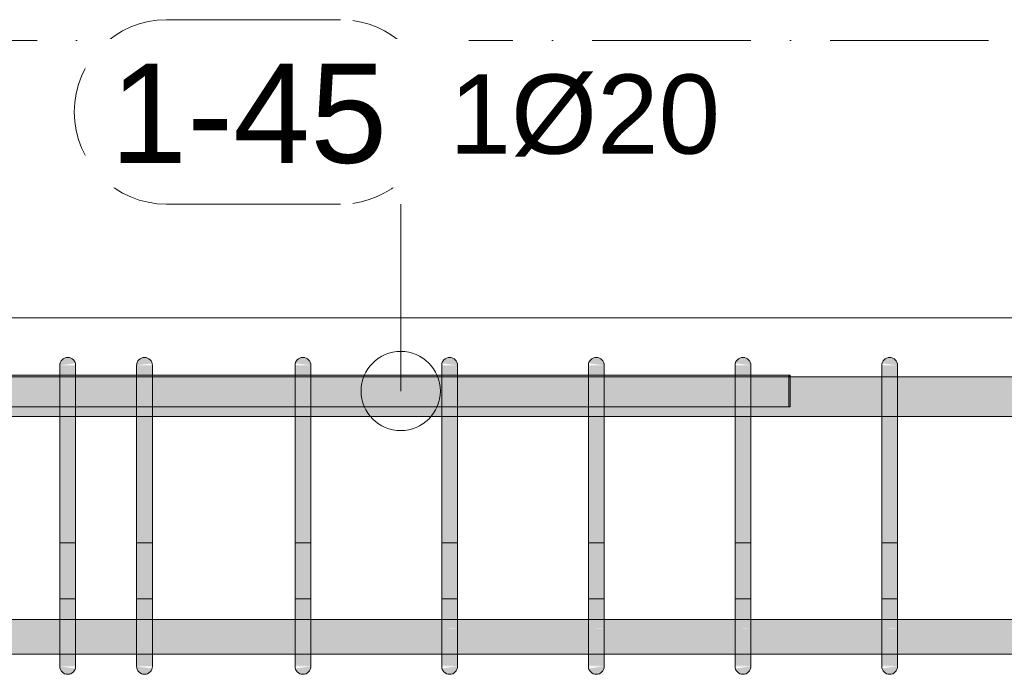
# Model space of a CAD drawing. Header units: millimetres. Extents: x -25607 to 9385, y 1894 to 10168.
# Tile 48 of 181: x -12759 to -12138, y 8695 to 9108. Entities that reach past the tile are written whole.
import ezdxf

# ---------------------------------------------------------------- set-up
doc = ezdxf.new("R2010")
doc.units = ezdxf.units.MM
doc.linetypes.add('Čerchovaná', pattern=[150, 100, -25, 0, -25])
for name, color, linetype, lineweight in [('A-FLOR-LEVL', 51, 'Continuous', 5), ('S-BEAM', 12, 'Continuous', 9), ('S-RBAR', 171, 'Continuous', 5), ('S-RBAR-IDEN', 171, 'Continuous', 5)]:
    doc.layers.add(name, color=color, linetype=linetype, lineweight=lineweight)
doc.styles.add('Arial', font='arial.ttf', dxfattribs={"height": 50})
doc.styles.add('Arial_1', font='arial.ttf', dxfattribs={"height": 62.5})

# ---------------------------------------------------------------- blocks, each defined once
blk = doc.blocks.new('Popisek výztuže - _Typ_ množství_PRAVÝ _řezy_-573729-V4')
at = {"layer": 'S-RBAR-IDEN'}
for p, q in [((-24857.77, 9096.15), (-24967.46, 9096.15)), ((-24967.46, 8979.71), (-24857.77, 8979.71))]:
    blk.add_line(p, q, dxfattribs=at)
for centre, start, end in [((-24967.46, 9037.93), 90, 270), ((-24857.77, 9037.93), 277.64339, 82.35661)]:
    blk.add_arc(centre, 58.22, start, end, dxfattribs=at)

msp = doc.modelspace()

# ---------------------------------------------------------------- hatches: boundary and pattern name
at = {"layer": 'S-RBAR'}
for points in [[(-12733.93, 8890), (-12724.1, 8891.29), (-12724.6, 8892.5), (-12725.4, 8893.54), (-12726.6, 8894.4), (-12727.64, 8894.83), (-12728.93, 8895), (-12730.23, 8894.83), (-12731.43, 8894.33), (-12732.47, 8893.54), (-12733.26, 8892.5), (-12733.76, 8891.29)], [(-12723.93, 8865), (-12723.93, 8890), (-12733.93, 8890), (-12733.93, 8865)], [(-12685.54, 8890), (-12675.72, 8891.29), (-12676.21, 8892.5), (-12677.01, 8893.54), (-12678.21, 8894.4), (-12679.25, 8894.83), (-12680.54, 8895), (-12681.84, 8894.83), (-12683.04, 8894.33), (-12684.08, 8893.54), (-12684.87, 8892.5), (-12685.37, 8891.29)], [(-12675.54, 8865), (-12675.54, 8890), (-12685.54, 8890), (-12685.54, 8865)], [(-12582.8, 8865), (-12575.54, 8865), (-12575.54, 8890), (-12585.54, 8890), (-12585.54, 8865)], [(-12575.54, 8890), (-12575.72, 8891.29), (-12576.21, 8892.5), (-12577.01, 8893.54), (-12578.21, 8894.4), (-12579.25, 8894.83), (-12580.54, 8895), (-12582.8, 8894.43), (-12583.04, 8894.33), (-12584.08, 8893.54), (-12584.87, 8892.5), (-12585.37, 8891.29), (-12575.72, 8890.02)], [(-12483, 8865), (-12483, 8890), (-12493, 8890), (-12493, 8865)], [(-12483, 8890), (-12483.17, 8891.29), (-12483.67, 8892.5), (-12484.46, 8893.54), (-12485.5, 8894.33), (-12486.71, 8894.83), (-12488, 8895), (-12489.29, 8894.83), (-12490.5, 8894.33), (-12491.53, 8893.54), (-12492.33, 8892.5), (-12492.83, 8891.29), (-12483.17, 8890.02)], [(-12390.45, 8865), (-12390.45, 8890), (-12400.45, 8890), (-12400.45, 8865)], [(-12390.45, 8890), (-12390.62, 8891.29), (-12391.12, 8892.5), (-12391.92, 8893.54), (-12392.95, 8894.33), (-12394.16, 8894.83), (-12395.45, 8895), (-12396.75, 8894.83), (-12397.95, 8894.33), (-12398.99, 8893.54), (-12399.78, 8892.5), (-12400.28, 8891.29), (-12390.62, 8890.02)], [(-12297.91, 8865), (-12297.91, 8890), (-12307.91, 8890), (-12307.91, 8865)], [(-12297.91, 8890), (-12298.08, 8891.29), (-12298.58, 8892.5), (-12299.37, 8893.54), (-12300.57, 8894.4), (-12301.61, 8894.83), (-12302.91, 8895), (-12304.2, 8894.83), (-12305.41, 8894.33), (-12306.44, 8893.54), (-12307.24, 8892.5), (-12307.74, 8891.29), (-12298.08, 8890.02)], [(-12205.36, 8865), (-12205.36, 8890), (-12215.36, 8890), (-12215.36, 8865)], [(-12205.36, 8890), (-12205.53, 8891.29), (-12206.03, 8892.5), (-12206.83, 8893.54), (-12207.86, 8894.33), (-12209.07, 8894.83), (-12210.36, 8895), (-12211.66, 8894.83), (-12212.86, 8894.33), (-12213.9, 8893.54), (-12214.69, 8892.5), (-12215.19, 8891.29), (-12205.53, 8890.02)], [(-12273.05, 8882.8), (-12273.05, 8883.8), (-12274.05, 8883.8), (-12274.05, 8882.8)], [(-12723.93, 8725), (-12723.93, 8865), (-12733.93, 8865), (-12733.93, 8725)], [(-12675.54, 8725), (-12675.54, 8865), (-12685.54, 8865), (-12685.54, 8725)], [(-12582.8, 8725), (-12575.54, 8725), (-12575.54, 8865), (-12585.54, 8865), (-12585.54, 8725)], [(-12493, 8725), (-12483, 8725), (-12483, 8865), (-12493, 8865), (-12493, 8741.44)], [(-12400.45, 8725), (-12390.45, 8725), (-12390.45, 8865), (-12400.45, 8865), (-12400.45, 8741.44)], [(-12307.91, 8725), (-12297.91, 8725), (-12297.91, 8865), (-12307.91, 8865), (-12307.91, 8741.44)], [(-12215.36, 8725), (-12205.36, 8725), (-12205.36, 8865), (-12215.36, 8865), (-12215.36, 8741.44)], [(-12724.1, 8700), (-12723.93, 8700), (-12723.93, 8725), (-12733.93, 8725), (-12733.93, 8700), (-12728.93, 8700)], [(-12675.72, 8700), (-12675.54, 8700), (-12675.54, 8725), (-12685.54, 8725), (-12685.54, 8700), (-12680.54, 8700)], [(-12728.93, 8695), (-12727.64, 8695.17), (-12726.43, 8695.67), (-12725.4, 8696.46), (-12724.6, 8697.5), (-12724.1, 8698.71), (-12733.93, 8700), (-12733.76, 8698.71), (-12733.26, 8697.5), (-12732.47, 8696.46), (-12731.43, 8695.67), (-12730.23, 8695.17)], [(-12680.54, 8695), (-12679.25, 8695.17), (-12678.04, 8695.67), (-12677.01, 8696.46), (-12676.21, 8697.5), (-12675.72, 8698.71), (-12685.54, 8700), (-12685.37, 8698.71), (-12684.87, 8697.5), (-12684.08, 8696.46), (-12683.04, 8695.67), (-12681.84, 8695.17)], [(-12580.54, 8695), (-12579.25, 8695.17), (-12578.04, 8695.67), (-12577.01, 8696.46), (-12576.21, 8697.5), (-12575.72, 8698.71), (-12575.72, 8699.98), (-12585.37, 8698.71), (-12584.87, 8697.5), (-12584.08, 8696.46), (-12582.8, 8695.57), (-12581.84, 8695.17)], [(-12488, 8695), (-12486.71, 8695.17), (-12485.5, 8695.67), (-12484.46, 8696.46), (-12483.67, 8697.5), (-12483.17, 8698.71), (-12483.17, 8699.98), (-12492.83, 8698.71), (-12492.33, 8697.5), (-12491.53, 8696.46), (-12490.5, 8695.67), (-12489.29, 8695.17)], [(-12395.45, 8695), (-12394.16, 8695.17), (-12392.95, 8695.67), (-12391.92, 8696.46), (-12391.12, 8697.5), (-12390.62, 8698.71), (-12390.62, 8699.98), (-12400.28, 8698.71), (-12399.78, 8697.5), (-12398.99, 8696.46), (-12397.95, 8695.67), (-12396.75, 8695.17)], [(-12302.91, 8695), (-12301.61, 8695.17), (-12300.41, 8695.67), (-12299.37, 8696.46), (-12298.58, 8697.5), (-12298.08, 8698.71), (-12298.08, 8699.98), (-12307.74, 8698.71), (-12307.24, 8697.5), (-12306.44, 8696.46), (-12305.41, 8695.67), (-12304.2, 8695.17)], [(-12210.36, 8695), (-12209.07, 8695.17), (-12207.86, 8695.67), (-12206.83, 8696.46), (-12206.03, 8697.5), (-12205.53, 8698.71), (-12205.53, 8699.98), (-12215.19, 8698.71), (-12214.69, 8697.5), (-12213.9, 8696.46), (-12212.86, 8695.67), (-12211.66, 8695.17)]]:
    msp.add_hatch(color=7, dxfattribs=at).paths.add_polyline_path(points)
h = msp.add_hatch(color=7, dxfattribs=at)
h.paths.add_polyline_path([(-12274.05, 8882.8), (-12274.17, 8883.8), (-12297.91, 8883.8), (-12297.91, 8882.8), (-12274.17, 8882.8)])
h.paths.add_polyline_path([(-12894.05, 8882.8), (-12879.1, 8882.8), (-12879.1, 8883.8), (-12894.05, 8883.8)])
h.paths.add_polyline_path([(-12869.1, 8882.8), (-12830.71, 8882.8), (-12830.71, 8883.8), (-12869.1, 8883.8)])
h.paths.add_polyline_path([(-12307.91, 8882.8), (-12307.91, 8883.8), (-12390.45, 8883.8), (-12390.45, 8882.8), (-12312.75, 8882.8)])
h.paths.add_polyline_path([(-12820.71, 8882.8), (-12782.32, 8882.8), (-12782.32, 8883.8), (-12820.71, 8883.8)])
h.paths.add_polyline_path([(-12400.45, 8882.8), (-12400.45, 8883.8), (-12483, 8883.8), (-12483, 8882.8), (-12467.06, 8882.8)])
h.paths.add_polyline_path([(-12493, 8882.8), (-12493, 8883.8), (-12575.54, 8883.8), (-12575.54, 8882.8), (-12544.22, 8882.8)])
h.paths.add_polyline_path([(-12772.32, 8882.8), (-12733.93, 8882.8), (-12733.93, 8883.8), (-12772.32, 8883.8)])
h.paths.add_polyline_path([(-12723.93, 8882.8), (-12685.54, 8882.8), (-12685.54, 8883.8), (-12723.93, 8883.8)])
h.paths.add_polyline_path([(-12585.54, 8882.8), (-12585.54, 8883.8), (-12675.54, 8883.8), (-12675.54, 8882.8), (-12621.38, 8882.8)])
h = msp.add_hatch(color=7, dxfattribs=at)
h.paths.add_polyline_path([(-15557.5, 8857.8), (-15403.33, 8857.8), (-15403.33, 8882.8), (-15557.5, 8882.8), (-15557.5, 8863.81)])
h.paths.add_polyline_path([(-12307.91, 8857.8), (-12307.91, 8882.8), (-12390.45, 8882.8), (-12390.45, 8857.8), (-12312.75, 8857.8)])
h.paths.add_polyline_path([(-15393.33, 8857.8), (-15234.17, 8857.8), (-15234.17, 8882.8), (-15393.33, 8882.8), (-15393.33, 8863.81)])
h.paths.add_polyline_path([(-15224.17, 8857.8), (-15065, 8857.8), (-15065, 8882.8), (-15224.17, 8882.8), (-15224.17, 8863.81)])
h.paths.add_polyline_path([(-12483, 8857.8), (-12400.45, 8857.8), (-12400.45, 8882.8), (-12483, 8882.8), (-12483, 8863.81)])
h.paths.add_polyline_path([(-12020.27, 8857.8), (-11937.73, 8857.8), (-11937.73, 8882.8), (-12020.27, 8882.8), (-12020.27, 8863.81)])
h.paths.add_polyline_path([(-12112.82, 8857.8), (-12030.27, 8857.8), (-12030.27, 8882.8), (-12112.82, 8882.8), (-12112.82, 8863.81)])
h.paths.add_polyline_path([(-12575.54, 8857.8), (-12493, 8857.8), (-12493, 8882.8), (-12575.54, 8882.8), (-12575.54, 8863.81)])
h.paths.add_polyline_path([(-12158.43, 8857.8), (-12122.82, 8857.8), (-12122.82, 8882.8), (-12205.36, 8882.8), (-12205.36, 8857.8)])
h.paths.add_polyline_path([(-12621.38, 8857.8), (-12585.54, 8857.8), (-12585.54, 8882.8), (-12675.54, 8882.8), (-12675.54, 8857.8)])
h.paths.add_polyline_path([(-12215.36, 8857.8), (-12215.36, 8882.8), (-12297.91, 8882.8), (-12297.91, 8857.8)])
h.paths.add_polyline_path([(-12733.93, 8857.8), (-12733.93, 8882.8), (-12772.32, 8882.8), (-12772.32, 8857.8)])
h.paths.add_polyline_path([(-15055, 8857.8), (-14865, 8857.8), (-14865, 8882.8), (-15055, 8882.8), (-15055, 8863.81)])
h.paths.add_polyline_path([(-14855, 8857.8), (-14772.45, 8857.8), (-14772.45, 8882.8), (-14855, 8882.8), (-14855, 8863.81)])
h.paths.add_polyline_path([(-14669.91, 8857.8), (-14587.36, 8857.8), (-14587.36, 8882.8), (-14669.91, 8882.8), (-14669.91, 8863.81)])
h.paths.add_polyline_path([(-14762.45, 8857.8), (-14679.91, 8857.8), (-14679.91, 8882.8), (-14762.45, 8882.8), (-14762.45, 8863.81)])
h.paths.add_polyline_path([(-12685.54, 8857.8), (-12685.54, 8882.8), (-12723.93, 8882.8), (-12723.93, 8857.8)])
h.paths.add_polyline_path([(-14484.82, 8857.8), (-14402.27, 8857.8), (-14402.27, 8882.8), (-14484.82, 8882.8), (-14484.82, 8863.81)])
h.paths.add_polyline_path([(-14577.36, 8857.8), (-14494.82, 8857.8), (-14494.82, 8882.8), (-14577.36, 8882.8), (-14577.36, 8863.81)])
h.paths.add_polyline_path([(-12927.49, 8857.8), (-12927.49, 8882.8), (-12965.88, 8882.8), (-12965.88, 8857.8), (-12930.02, 8857.8)])
h.paths.add_polyline_path([(-12879.1, 8857.8), (-12879.1, 8882.8), (-12917.49, 8882.8), (-12917.49, 8857.8)])
h.paths.add_polyline_path([(-12830.71, 8857.8), (-12830.71, 8882.8), (-12869.1, 8882.8), (-12869.1, 8857.8)])
h.paths.add_polyline_path([(-12782.32, 8857.8), (-12782.32, 8882.8), (-12820.71, 8882.8), (-12820.71, 8857.8)])
h.paths.add_polyline_path([(-13072.66, 8857.8), (-13072.66, 8882.8), (-13111.05, 8882.8), (-13111.05, 8857.8), (-13084.34, 8857.8)])
h.paths.add_polyline_path([(-10919.71, 8857.8), (-10919.71, 8882.8), (-11087.36, 8882.8), (-11087.36, 8857.8), (-10923.88, 8857.8)])
h.paths.add_polyline_path([(-10780, 8857.8), (-10780, 8882.8), (-10909.71, 8882.8), (-10909.71, 8857.8)])
h.paths.add_polyline_path([(-11097.36, 8857.8), (-11097.36, 8882.8), (-11265, 8882.8), (-11265, 8857.8), (-11232.51, 8857.8)])
h.paths.add_polyline_path([(-11275, 8857.8), (-11275, 8882.8), (-11465, 8882.8), (-11465, 8857.8), (-11386.83, 8857.8)])
h.paths.add_polyline_path([(-13062.66, 8857.8), (-13024.27, 8857.8), (-13024.27, 8882.8), (-13062.66, 8882.8), (-13062.66, 8863.81)])
h.paths.add_polyline_path([(-12975.88, 8857.8), (-12975.88, 8882.8), (-13014.27, 8882.8), (-13014.27, 8857.8)])
h.paths.add_polyline_path([(-14392.27, 8857.8), (-14309.73, 8857.8), (-14309.73, 8882.8), (-14392.27, 8882.8), (-14392.27, 8863.81)])
h.paths.add_polyline_path([(-14207.18, 8857.8), (-14124.64, 8857.8), (-14124.64, 8882.8), (-14207.18, 8882.8), (-14207.18, 8863.81)])
h.paths.add_polyline_path([(-14299.73, 8857.8), (-14217.18, 8857.8), (-14217.18, 8882.8), (-14299.73, 8882.8), (-14299.73, 8863.81)])
h.paths.add_polyline_path([(-14022.09, 8857.8), (-13939.55, 8857.8), (-13939.55, 8882.8), (-14022.09, 8882.8), (-14022.09, 8863.81)])
h.paths.add_polyline_path([(-14114.64, 8857.8), (-14032.09, 8857.8), (-14032.09, 8882.8), (-14114.64, 8882.8), (-14114.64, 8863.81)])
h.paths.add_polyline_path([(-13929.55, 8857.8), (-13847, 8857.8), (-13847, 8882.8), (-13929.55, 8882.8), (-13929.55, 8863.81)])
h.paths.add_polyline_path([(-13217.83, 8857.8), (-13217.83, 8882.8), (-13256.22, 8882.8), (-13256.22, 8857.8), (-13238.66, 8857.8)])
h.paths.add_polyline_path([(-13207.83, 8857.8), (-13169.44, 8857.8), (-13169.44, 8882.8), (-13207.83, 8882.8), (-13207.83, 8863.81)])
h.paths.add_polyline_path([(-13121.05, 8857.8), (-13121.05, 8882.8), (-13159.44, 8882.8), (-13159.44, 8857.8)])
h.paths.add_polyline_path([(-11927.73, 8857.8), (-11845.18, 8857.8), (-11845.18, 8882.8), (-11927.73, 8882.8), (-11927.73, 8863.81)])
h.paths.add_polyline_path([(-11742.64, 8857.8), (-11660.09, 8857.8), (-11660.09, 8882.8), (-11742.64, 8882.8), (-11742.64, 8863.81)])
h.paths.add_polyline_path([(-11835.18, 8857.8), (-11752.64, 8857.8), (-11752.64, 8882.8), (-11835.18, 8882.8), (-11835.18, 8863.81)])
h.paths.add_polyline_path([(-13744.46, 8857.8), (-13653.33, 8857.8), (-13653.33, 8882.8), (-13744.46, 8882.8), (-13744.46, 8863.81)])
h.paths.add_polyline_path([(-13837, 8857.8), (-13754.46, 8857.8), (-13754.46, 8882.8), (-13837, 8882.8), (-13837, 8863.81)])
h.paths.add_polyline_path([(-13556.55, 8857.8), (-13556.55, 8882.8), (-13594.94, 8882.8), (-13594.94, 8857.8)])
h.paths.add_polyline_path([(-13643.33, 8857.8), (-13604.94, 8857.8), (-13604.94, 8882.8), (-13643.33, 8882.8), (-13643.33, 8863.81)])
h.paths.add_polyline_path([(-11557.55, 8857.8), (-11475, 8857.8), (-11475, 8882.8), (-11557.55, 8882.8), (-11557.55, 8863.81)])
h.paths.add_polyline_path([(-13401.38, 8857.8), (-13363, 8857.8), (-13363, 8882.8), (-13401.38, 8882.8), (-13401.38, 8863.81)])
h.paths.add_polyline_path([(-13449.77, 8857.8), (-13411.38, 8857.8), (-13411.38, 8882.8), (-13449.77, 8882.8), (-13449.77, 8863.81)])
h.paths.add_polyline_path([(-13498.16, 8857.8), (-13459.77, 8857.8), (-13459.77, 8882.8), (-13498.16, 8882.8), (-13498.16, 8863.81)])
h.paths.add_polyline_path([(-11650.09, 8857.8), (-11567.55, 8857.8), (-11567.55, 8882.8), (-11650.09, 8882.8), (-11650.09, 8863.81)])
h.paths.add_polyline_path([(-13546.55, 8857.8), (-13508.16, 8857.8), (-13508.16, 8882.8), (-13546.55, 8882.8), (-13546.55, 8863.81)])
h.paths.add_polyline_path([(-13304.61, 8857.8), (-13266.22, 8857.8), (-13266.22, 8882.8), (-13304.61, 8882.8), (-13304.61, 8863.81)])
h.paths.add_polyline_path([(-13353, 8857.8), (-13314.61, 8857.8), (-13314.61, 8882.8), (-13353, 8882.8), (-13353, 8863.81)])
h = msp.add_hatch(color=7, dxfattribs=at)
h.paths.add_polyline_path([(-13155, 8707.64), (-13121.05, 8707.92), (-13121.05, 8729.64), (-13155, 8729.64), (-13155, 8710.85)])
h.paths.add_polyline_path([(-9303.53, 8707.64), (-9268.78, 8707.92), (-9268.78, 8729.64), (-9351.32, 8729.64), (-9351.32, 8707.64), (-9342.11, 8707.64)])
h.paths.add_polyline_path([(-10376.78, 8707.64), (-10209.14, 8707.92), (-10209.14, 8729.64), (-10376.78, 8729.64), (-10376.78, 8707.92)])
h.paths.add_polyline_path([(-13111.05, 8707.64), (-13072.66, 8707.92), (-13072.66, 8729.64), (-13111.05, 8729.64), (-13111.05, 8707.92)])
h.paths.add_polyline_path([(-12081.27, 8707.64), (-12030.27, 8707.92), (-12030.27, 8729.64), (-12112.82, 8729.64), (-12112.82, 8707.64)])
h.paths.add_polyline_path([(-12020.27, 8707.64), (-11937.73, 8707.92), (-11937.73, 8729.64), (-12020.27, 8729.64), (-12020.27, 8707.92)])
h.paths.add_polyline_path([(-10386.78, 8707.64), (-10386.78, 8729.64), (-10554.43, 8729.64), (-10554.43, 8707.64), (-10422.34, 8707.64)])
h.paths.add_polyline_path([(-13062.66, 8707.64), (-13024.27, 8707.92), (-13024.27, 8729.64), (-13062.66, 8729.64), (-13062.66, 8707.92)])
h.paths.add_polyline_path([(-8404.49, 8707.64), (-8404.49, 8729.64), (-8443.76, 8729.64), (-8443.76, 8707.64), (-8416.2, 8707.64)])
h.paths.add_polyline_path([(-8385, 8707.64), (-8385, 8729.64), (-8394.49, 8729.64), (-8394.49, 8707.64)])
h.paths.add_polyline_path([(-9258.78, 8707.64), (-9176.23, 8707.92), (-9176.23, 8729.64), (-9258.78, 8729.64), (-9258.78, 8707.92)])
h.paths.add_polyline_path([(-11927.73, 8707.64), (-11845.18, 8707.92), (-11845.18, 8729.64), (-11927.73, 8729.64), (-11927.73, 8707.92)])
h.paths.add_polyline_path([(-12122.82, 8707.64), (-12122.82, 8729.64), (-12205.36, 8729.64), (-12205.36, 8707.64), (-12158.43, 8707.64)])
h.paths.add_polyline_path([(-10199.14, 8707.64), (-10009.14, 8707.92), (-10009.14, 8729.64), (-10199.14, 8729.64), (-10199.14, 8707.92)])
h.paths.add_polyline_path([(-9361.32, 8707.64), (-9361.32, 8729.64), (-9443.87, 8729.64), (-9443.87, 8707.64), (-9380.69, 8707.64)])
h.paths.add_polyline_path([(-13014.27, 8707.64), (-12975.88, 8707.92), (-12975.88, 8729.64), (-13014.27, 8729.64), (-13014.27, 8707.92)])
h.paths.add_polyline_path([(-8453.76, 8707.64), (-8453.76, 8729.64), (-8493.02, 8729.64), (-8493.02, 8707.64), (-8454.78, 8707.64)])
h.paths.add_polyline_path([(-10564.43, 8707.64), (-10564.43, 8729.64), (-10732.07, 8729.64), (-10732.07, 8707.64), (-10576.66, 8707.64)])
h.paths.add_polyline_path([(-9166.23, 8707.64), (-9083.69, 8707.92), (-9083.69, 8729.64), (-9166.23, 8729.64), (-9166.23, 8707.92)])
h.paths.add_polyline_path([(-8503.02, 8707.64), (-8503.02, 8729.64), (-8542.28, 8729.64), (-8542.28, 8707.64), (-8531.94, 8707.64)])
h.paths.add_polyline_path([(-12215.36, 8707.64), (-12215.36, 8729.64), (-12297.91, 8729.64), (-12297.91, 8707.64), (-12235.59, 8707.64)])
h.paths.add_polyline_path([(-9999.14, 8707.64), (-9916.59, 8707.92), (-9916.59, 8729.64), (-9999.14, 8729.64), (-9999.14, 8707.92)])
h.paths.add_polyline_path([(-12965.88, 8707.64), (-12927.49, 8707.92), (-12927.49, 8729.64), (-12965.88, 8729.64), (-12965.88, 8707.92)])
h.paths.add_polyline_path([(-11835.18, 8707.64), (-11752.64, 8707.92), (-11752.64, 8729.64), (-11835.18, 8729.64), (-11835.18, 8707.92)])
h.paths.add_polyline_path([(-12917.49, 8707.64), (-12879.1, 8707.92), (-12879.1, 8729.64), (-12917.49, 8729.64), (-12917.49, 8707.92)])
h.paths.add_polyline_path([(-8552.28, 8707.64), (-8552.28, 8729.64), (-8591.54, 8729.64), (-8591.54, 8707.64), (-8570.52, 8707.64)])
h.paths.add_polyline_path([(-10742.07, 8707.64), (-10742.07, 8729.64), (-10909.71, 8729.64), (-10909.71, 8707.64), (-10769.56, 8707.64)])
h.paths.add_polyline_path([(-9453.87, 8707.64), (-9453.87, 8729.64), (-9536.41, 8729.64), (-9536.41, 8707.64), (-9457.85, 8707.64)])
h.paths.add_polyline_path([(-10919.71, 8707.64), (-10919.71, 8729.64), (-11087.36, 8729.64), (-11087.36, 8707.64), (-10923.88, 8707.64)])
h.paths.add_polyline_path([(-12869.1, 8707.64), (-12830.71, 8707.92), (-12830.71, 8729.64), (-12869.1, 8729.64), (-12869.1, 8707.92)])
h.paths.add_polyline_path([(-8601.54, 8707.64), (-8601.54, 8729.64), (-8640.81, 8729.64), (-8640.81, 8707.64), (-8609.1, 8707.64)])
h.paths.add_polyline_path([(-9073.69, 8707.64), (-8991.14, 8707.92), (-8991.14, 8729.64), (-9073.69, 8729.64), (-9073.69, 8707.92)])
h.paths.add_polyline_path([(-9906.59, 8707.64), (-9824.05, 8707.92), (-9824.05, 8729.64), (-9906.59, 8729.64), (-9906.59, 8707.92)])
h.paths.add_polyline_path([(-12307.91, 8707.64), (-12307.91, 8729.64), (-12390.45, 8729.64), (-12390.45, 8707.64), (-12312.75, 8707.64)])
h.paths.add_polyline_path([(-12820.71, 8707.64), (-12782.32, 8707.92), (-12782.32, 8729.64), (-12820.71, 8729.64), (-12820.71, 8707.92)])
h.paths.add_polyline_path([(-8650.81, 8707.64), (-8650.81, 8729.64), (-8690.07, 8729.64), (-8690.07, 8707.64), (-8686.25, 8707.64)])
h.paths.add_polyline_path([(-11742.64, 8707.64), (-11660.09, 8707.92), (-11660.09, 8729.64), (-11742.64, 8729.64), (-11742.64, 8707.92)])
h.paths.add_polyline_path([(-11097.36, 8707.64), (-11097.36, 8729.64), (-11265, 8729.64), (-11265, 8707.64), (-11116.77, 8707.64)])
h.paths.add_polyline_path([(-8700.07, 8707.64), (-8700.07, 8729.64), (-8739.33, 8729.64), (-8739.33, 8707.64), (-8724.83, 8707.64)])
h.paths.add_polyline_path([(-12400.45, 8707.64), (-12400.45, 8729.64), (-12483, 8729.64), (-12483, 8707.64), (-12428.48, 8707.64)])
h.paths.add_polyline_path([(-9814.05, 8707.64), (-9731.5, 8707.92), (-9731.5, 8729.64), (-9814.05, 8729.64), (-9814.05, 8707.92)])
h.paths.add_polyline_path([(-12772.32, 8707.64), (-12733.93, 8707.92), (-12733.93, 8729.64), (-12772.32, 8729.64), (-12772.32, 8707.92)])
h.paths.add_polyline_path([(-9546.41, 8707.64), (-9546.41, 8729.64), (-9628.96, 8729.64), (-9628.96, 8707.64), (-9573.59, 8707.64)])
h.paths.add_polyline_path([(-12723.93, 8707.64), (-12685.54, 8707.92), (-12685.54, 8729.64), (-12723.93, 8729.64), (-12723.93, 8707.92)])
h.paths.add_polyline_path([(-8749.33, 8707.64), (-8749.33, 8729.64), (-8788.59, 8729.64), (-8788.59, 8707.64), (-8763.41, 8707.64)])
h.paths.add_polyline_path([(-8981.14, 8707.64), (-8898.59, 8707.92), (-8898.59, 8729.64), (-8981.14, 8729.64), (-8981.14, 8707.92)])
h.paths.add_polyline_path([(-11275, 8707.64), (-11275, 8729.64), (-11465, 8729.64), (-11465, 8707.64), (-11309.67, 8707.64)])
h.paths.add_polyline_path([(-12675.54, 8707.64), (-12585.54, 8707.92), (-12585.54, 8729.64), (-12675.54, 8729.64), (-12675.54, 8707.92)])
h.paths.add_polyline_path([(-8798.59, 8707.64), (-8798.59, 8729.64), (-8888.59, 8729.64), (-8888.59, 8707.64), (-8801.99, 8707.64)])
h.paths.add_polyline_path([(-11650.09, 8707.64), (-11567.55, 8707.92), (-11567.55, 8729.64), (-11650.09, 8729.64), (-11650.09, 8707.92)])
h.paths.add_polyline_path([(-11475, 8707.64), (-11475, 8729.64), (-11557.55, 8729.64), (-11557.55, 8707.64), (-11502.57, 8707.64)])
h.paths.add_polyline_path([(-12493, 8707.64), (-12493, 8729.64), (-12575.54, 8729.64), (-12575.54, 8707.64), (-12505.64, 8707.64)])
h.paths.add_polyline_path([(-9721.5, 8707.64), (-9638.96, 8707.92), (-9638.96, 8729.64), (-9721.5, 8729.64), (-9721.5, 8707.92)])
h = msp.add_hatch(color=7, dxfattribs=at)
h.paths.add_polyline_path([(-12575.54, 8703.08), (-12575.54, 8703.74), (-12576.9, 8703.89), (-12577.75, 8703.51)])
h.paths.add_polyline_path([(-12581.04, 8705.53), (-12582.8, 8707.51), (-12585.54, 8707.92), (-12585.54, 8706.75), (-12582.8, 8706.01)])
h.paths.add_polyline_path([(-12575.54, 8711.72), (-12575.54, 8713.44), (-12585.54, 8715.43), (-12580.82, 8711.91)])
h.paths.add_polyline_path([(-12577.57, 8724.03), (-12575.54, 8724.24), (-12575.54, 8725), (-12585.54, 8725), (-12585.54, 8724.03), (-12582.8, 8724.03)])
h = msp.add_hatch(color=7, dxfattribs=at)
h.paths.add_polyline_path([(-12575.54, 8700), (-12575.54, 8703.08), (-12577.75, 8703.51), (-12576.9, 8703.89), (-12575.54, 8703.74), (-12575.54, 8711.72), (-12580.08, 8711.99), (-12585.54, 8715.43), (-12585.54, 8708.15), (-12582.57, 8707.32), (-12581.04, 8705.53), (-12585.54, 8706.75), (-12585.37, 8700.99), (-12582.8, 8700.78), (-12579.25, 8700.4)])
h.paths.add_polyline_path([(-12582.8, 8700), (-12575.54, 8700), (-12585.54, 8700.85), (-12585.37, 8700)])
h.paths.add_polyline_path([(-12575.54, 8713.44), (-12575.54, 8724.24), (-12577.57, 8724.03), (-12585.54, 8724.03), (-12585.54, 8715.43), (-12582.8, 8714.89)])
h = msp.add_hatch(color=7, dxfattribs=at)
h.paths.add_polyline_path([(-12483, 8703.08), (-12483, 8703.74), (-12484.36, 8703.89), (-12485.2, 8703.51)])
h.paths.add_polyline_path([(-12488.49, 8705.53), (-12490.17, 8707.49), (-12493, 8707.92), (-12493, 8706.75)])
h.paths.add_polyline_path([(-12483, 8711.72), (-12483, 8713.44), (-12493, 8715.43), (-12488.27, 8711.91)])
h.paths.add_polyline_path([(-12493, 8724.03), (-12483, 8724.24), (-12483, 8725), (-12493, 8725)])
h = msp.add_hatch(color=7, dxfattribs=at)
h.paths.add_polyline_path([(-12483, 8700), (-12483, 8703.08), (-12485.2, 8703.51), (-12484.36, 8703.89), (-12483, 8703.74), (-12483, 8711.72), (-12487.53, 8711.99), (-12493, 8715.43), (-12493, 8708.15), (-12490.03, 8707.32), (-12488.49, 8705.53), (-12493, 8706.75), (-12492.83, 8700.99), (-12490.91, 8700.85), (-12486.71, 8700.4)])
h.paths.add_polyline_path([(-12488, 8700), (-12483, 8700), (-12493, 8700.85), (-12492.83, 8700)])
h.paths.add_polyline_path([(-12483, 8713.44), (-12483, 8724.24), (-12485.03, 8724.03), (-12493, 8724.03), (-12493, 8715.43)])
h = msp.add_hatch(color=7, dxfattribs=at)
h.paths.add_polyline_path([(-12390.45, 8703.08), (-12390.45, 8703.74), (-12391.81, 8703.89), (-12392.66, 8703.51)])
h.paths.add_polyline_path([(-12395.95, 8705.53), (-12397.63, 8707.49), (-12400.45, 8707.92), (-12400.45, 8706.75)])
h.paths.add_polyline_path([(-12390.45, 8711.72), (-12390.45, 8713.44), (-12400.45, 8715.43), (-12395.73, 8711.91)])
h.paths.add_polyline_path([(-12400.45, 8724.03), (-12390.45, 8724.24), (-12390.45, 8725), (-12400.45, 8725)])
h = msp.add_hatch(color=7, dxfattribs=at)
h.paths.add_polyline_path([(-12390.45, 8700), (-12390.45, 8703.08), (-12392.66, 8703.51), (-12391.81, 8703.89), (-12390.45, 8703.74), (-12390.45, 8711.72), (-12394.99, 8711.99), (-12400.45, 8715.43), (-12400.45, 8708.15), (-12397.48, 8707.32), (-12395.95, 8705.53), (-12400.45, 8706.75), (-12400.28, 8700.99), (-12398.37, 8700.85), (-12394.16, 8700.4)])
h.paths.add_polyline_path([(-12395.45, 8700), (-12390.45, 8700), (-12400.45, 8700.85), (-12400.28, 8700)])
h.paths.add_polyline_path([(-12390.45, 8713.44), (-12390.45, 8724.24), (-12392.48, 8724.03), (-12400.45, 8724.03), (-12400.45, 8715.43)])
h = msp.add_hatch(color=7, dxfattribs=at)
h.paths.add_polyline_path([(-12297.91, 8703.08), (-12297.91, 8703.74), (-12299.27, 8703.89), (-12300.11, 8703.51)])
h.paths.add_polyline_path([(-12303.4, 8705.53), (-12305.08, 8707.49), (-12307.91, 8707.92), (-12307.91, 8706.75)])
h.paths.add_polyline_path([(-12297.91, 8711.72), (-12297.91, 8713.44), (-12307.91, 8715.43), (-12303.18, 8711.91)])
h.paths.add_polyline_path([(-12307.91, 8724.03), (-12297.91, 8724.24), (-12297.91, 8725), (-12307.91, 8725)])
h = msp.add_hatch(color=7, dxfattribs=at)
h.paths.add_polyline_path([(-12297.91, 8700), (-12297.91, 8703.08), (-12300.11, 8703.51), (-12299.27, 8703.89), (-12297.91, 8703.74), (-12297.91, 8711.72), (-12302.44, 8711.99), (-12307.91, 8715.43), (-12307.91, 8708.15), (-12304.94, 8707.32), (-12303.4, 8705.53), (-12307.91, 8706.75), (-12307.74, 8700.99), (-12305.82, 8700.85), (-12301.61, 8700.4)])
h.paths.add_polyline_path([(-12302.91, 8700), (-12297.91, 8700), (-12307.91, 8700.85), (-12307.74, 8700)])
h.paths.add_polyline_path([(-12297.91, 8713.44), (-12297.91, 8724.24), (-12299.94, 8724.03), (-12307.91, 8724.03), (-12307.91, 8715.43)])
h = msp.add_hatch(color=7, dxfattribs=at)
h.paths.add_polyline_path([(-12205.36, 8703.08), (-12205.36, 8703.74), (-12206.72, 8703.89), (-12207.57, 8703.51)])
h.paths.add_polyline_path([(-12210.85, 8705.53), (-12212.54, 8707.49), (-12215.36, 8707.92), (-12215.36, 8706.75)])
h.paths.add_polyline_path([(-12205.36, 8711.72), (-12205.36, 8713.44), (-12215.36, 8715.43), (-12210.64, 8711.91)])
h.paths.add_polyline_path([(-12215.36, 8724.03), (-12205.36, 8724.24), (-12205.36, 8725), (-12215.36, 8725)])
h = msp.add_hatch(color=7, dxfattribs=at)
h.paths.add_polyline_path([(-12205.36, 8700), (-12205.36, 8703.08), (-12207.57, 8703.51), (-12206.72, 8703.89), (-12205.36, 8703.74), (-12205.36, 8711.72), (-12209.89, 8711.99), (-12215.36, 8715.43), (-12215.36, 8708.15), (-12212.39, 8707.32), (-12210.85, 8705.53), (-12215.36, 8706.75), (-12215.19, 8700.99), (-12213.28, 8700.85), (-12209.07, 8700.4)])
h.paths.add_polyline_path([(-12210.36, 8700), (-12205.36, 8700), (-12215.36, 8700.85), (-12215.19, 8700)])
h.paths.add_polyline_path([(-12205.36, 8713.44), (-12205.36, 8724.24), (-12207.39, 8724.03), (-12215.36, 8724.03), (-12215.36, 8715.43)])

# ---------------------------------------------------------------- linework, layer by layer
at = {"layer": 'A-FLOR-LEVL', "linetype": 'Čerchovaná'}
msp.add_line((-25606.81, 9095), (-4574.67, 9095), dxfattribs=at)
at = {"layer": 'S-BEAM'}
msp.add_line((-8600, 8920), (-12940, 8920), dxfattribs=at)
msp.add_line((-8600, 8920), (-12940, 8920), dxfattribs=at)
at = {"layer": 'S-RBAR'}
for p, q in [((-12733.93, 8890), (-12733.93, 8865)), ((-12733.93, 8890), (-12733.93, 8865)), ((-12723.93, 8890), (-12723.93, 8865)), ((-12723.93, 8890), (-12723.93, 8865)), ((-12685.54, 8890), (-12685.54, 8865)), ((-12685.54, 8890), (-12685.54, 8865)), ((-12675.54, 8890), (-12675.54, 8865)), ((-12675.54, 8890), (-12675.54, 8865)), ((-12585.54, 8865), (-12585.54, 8890)), ((-12585.54, 8865), (-12585.54, 8890)), ((-12575.54, 8865), (-12575.54, 8890)), ((-12575.54, 8865), (-12575.54, 8890)), ((-12493, 8865), (-12493, 8890)), ((-12493, 8865), (-12493, 8890)), ((-12483, 8865), (-12483, 8890)), ((-12483, 8865), (-12483, 8890)), ((-12400.45, 8865), (-12400.45, 8890)), ((-12400.45, 8865), (-12400.45, 8890)), ((-12390.45, 8865), (-12390.45, 8890)), ((-12390.45, 8865), (-12390.45, 8890)), ((-12307.91, 8865), (-12307.91, 8890)), ((-12307.91, 8865), (-12307.91, 8890)), ((-12297.91, 8865), (-12297.91, 8890)), ((-12297.91, 8865), (-12297.91, 8890)), ((-12215.36, 8865), (-12215.36, 8890)), ((-12215.36, 8865), (-12215.36, 8890)), ((-12205.36, 8865), (-12205.36, 8890)), ((-12205.36, 8865), (-12205.36, 8890)), ((-12894.05, 8883.8), (-12273.05, 8883.8)), ((-12894.05, 8883.8), (-12274.05, 8883.8)), ((-12274.05, 8863.8), (-12274.05, 8883.8)), ((-12273.05, 8863.8), (-12273.05, 8883.8)), ((-15557.5, 8882.8), (-10780, 8882.8)), ((-15557.5, 8882.8), (-10780, 8882.8)), ((-15557.5, 8882.8), (-10780, 8882.8)), ((-12733.93, 8725), (-12733.93, 8865)), ((-12733.93, 8865), (-12733.93, 8725)), ((-12723.93, 8725), (-12723.93, 8865)), ((-12723.93, 8865), (-12723.93, 8725)), ((-12685.54, 8725), (-12685.54, 8865)), ((-12685.54, 8865), (-12685.54, 8725)), ((-12675.54, 8725), (-12675.54, 8865)), ((-12675.54, 8865), (-12675.54, 8725)), ((-12585.54, 8725), (-12585.54, 8865)), ((-12585.54, 8865), (-12585.54, 8725)), ((-12575.54, 8725), (-12575.54, 8865)), ((-12575.54, 8865), (-12575.54, 8725)), ((-12493, 8725), (-12493, 8865)), ((-12493, 8865), (-12493, 8725)), ((-12483, 8725), (-12483, 8865)), ((-12483, 8865), (-12483, 8725)), ((-12400.45, 8725), (-12400.45, 8865)), ((-12400.45, 8865), (-12400.45, 8725)), ((-12390.45, 8725), (-12390.45, 8865)), ((-12390.45, 8865), (-12390.45, 8725)), ((-12307.91, 8725), (-12307.91, 8865)), ((-12307.91, 8865), (-12307.91, 8725)), ((-12297.91, 8725), (-12297.91, 8865)), ((-12297.91, 8865), (-12297.91, 8725)), ((-12215.36, 8725), (-12215.36, 8865)), ((-12215.36, 8865), (-12215.36, 8725)), ((-12205.36, 8725), (-12205.36, 8865)), ((-12205.36, 8865), (-12205.36, 8725)), ((-12894.05, 8863.8), (-12273.05, 8863.8)), ((-12894.05, 8863.8), (-12274.05, 8863.8)), ((-15557.5, 8857.8), (-10780, 8857.8)), ((-15557.5, 8857.8), (-10780, 8857.8)), ((-15557.5, 8857.8), (-10780, 8857.8)), ((-12733.93, 8778.03), (-12733.93, 8742.68)), ((-12733.93, 8778.03), (-12723.93, 8778.03)), ((-12723.93, 8778.03), (-12723.93, 8742.68)), ((-12685.54, 8778.03), (-12685.54, 8742.68)), ((-12685.54, 8778.03), (-12675.54, 8778.03)), ((-12675.54, 8778.03), (-12675.54, 8742.68)), ((-12585.54, 8778.03), (-12585.54, 8742.68)), ((-12585.54, 8778.03), (-12575.54, 8778.03)), ((-12575.54, 8778.03), (-12575.54, 8742.68)), ((-12493, 8778.03), (-12493, 8742.68)), ((-12493, 8778.03), (-12483, 8778.03)), ((-12483, 8778.03), (-12483, 8742.68)), ((-12400.45, 8778.03), (-12400.45, 8742.68)), ((-12400.45, 8778.03), (-12390.45, 8778.03)), ((-12390.45, 8778.03), (-12390.45, 8742.68)), ((-12307.91, 8778.03), (-12307.91, 8742.68)), ((-12307.91, 8778.03), (-12297.91, 8778.03)), ((-12297.91, 8778.03), (-12297.91, 8742.68)), ((-12215.36, 8778.03), (-12215.36, 8742.68)), ((-12215.36, 8778.03), (-12205.36, 8778.03)), ((-12205.36, 8778.03), (-12205.36, 8742.68)), ((-12733.93, 8742.68), (-12733.93, 8700)), ((-12723.93, 8742.68), (-12733.93, 8742.68)), ((-12733.93, 8707.32), (-12733.93, 8742.68)), ((-12723.93, 8742.68), (-12723.93, 8700)), ((-12723.93, 8707.32), (-12723.93, 8742.68)), ((-12685.54, 8742.68), (-12685.54, 8700)), ((-12675.54, 8742.68), (-12685.54, 8742.68)), ((-12685.54, 8707.32), (-12685.54, 8742.68)), ((-12675.54, 8742.68), (-12675.54, 8700)), ((-12675.54, 8707.32), (-12675.54, 8742.68)), ((-12585.54, 8700), (-12585.54, 8742.68)), ((-12575.54, 8742.68), (-12585.54, 8742.68)), ((-12585.54, 8707.32), (-12585.54, 8742.68)), ((-12575.54, 8700), (-12575.54, 8742.68)), ((-12575.54, 8707.32), (-12575.54, 8742.68)), ((-12493, 8700), (-12493, 8742.68)), ((-12483, 8742.68), (-12493, 8742.68)), ((-12493, 8707.32), (-12493, 8742.68)), ((-12483, 8700), (-12483, 8742.68)), ((-12483, 8707.32), (-12483, 8742.68)), ((-12400.45, 8700), (-12400.45, 8742.68)), ((-12390.45, 8742.68), (-12400.45, 8742.68)), ((-12400.45, 8707.32), (-12400.45, 8742.68)), ((-12390.45, 8700), (-12390.45, 8742.68)), ((-12390.45, 8707.32), (-12390.45, 8742.68)), ((-12307.91, 8700), (-12307.91, 8742.68)), ((-12297.91, 8742.68), (-12307.91, 8742.68)), ((-12307.91, 8707.32), (-12307.91, 8742.68)), ((-12297.91, 8700), (-12297.91, 8742.68)), ((-12297.91, 8707.32), (-12297.91, 8742.68)), ((-12215.36, 8700), (-12215.36, 8742.68)), ((-12205.36, 8742.68), (-12215.36, 8742.68)), ((-12215.36, 8707.32), (-12215.36, 8742.68)), ((-12205.36, 8700), (-12205.36, 8742.68)), ((-12205.36, 8707.32), (-12205.36, 8742.68)), ((-8385, 8729.64), (-13155, 8729.64)), ((-8385, 8729.64), (-13155, 8729.64)), ((-8385, 8729.64), (-13155, 8729.64)), ((-12733.93, 8725), (-12733.93, 8700)), ((-12733.93, 8725), (-12733.93, 8700)), ((-12723.93, 8725), (-12723.93, 8700)), ((-12723.93, 8725), (-12723.93, 8707.32)), ((-12685.54, 8725), (-12685.54, 8700)), ((-12685.54, 8725), (-12685.54, 8700)), ((-12675.54, 8725), (-12675.54, 8700)), ((-12675.54, 8725), (-12675.54, 8707.32)), ((-12585.54, 8700), (-12585.54, 8725)), ((-12585.54, 8707.32), (-12585.54, 8725)), ((-12575.54, 8700), (-12575.54, 8725)), ((-12575.54, 8700), (-12575.54, 8725)), ((-12493, 8700), (-12493, 8725)), ((-12493, 8707.32), (-12493, 8725)), ((-12483, 8700), (-12483, 8725)), ((-12483, 8700), (-12483, 8725)), ((-12400.45, 8700), (-12400.45, 8725)), ((-12400.45, 8707.32), (-12400.45, 8725)), ((-12390.45, 8700), (-12390.45, 8725)), ((-12390.45, 8700), (-12390.45, 8725)), ((-12307.91, 8700), (-12307.91, 8725)), ((-12307.91, 8707.32), (-12307.91, 8725)), ((-12297.91, 8700), (-12297.91, 8725)), ((-12297.91, 8700), (-12297.91, 8725)), ((-12215.36, 8700), (-12215.36, 8725)), ((-12215.36, 8707.32), (-12215.36, 8725)), ((-12205.36, 8700), (-12205.36, 8725)), ((-12205.36, 8700), (-12205.36, 8725)), ((-8385, 8707.64), (-13155, 8707.64)), ((-8385, 8707.64), (-13155, 8707.64)), ((-8385, 8707.64), (-13155, 8707.64)), ((-12733.93, 8707.32), (-12733.93, 8700)), ((-12723.93, 8707.32), (-12723.93, 8700.85)), ((-12723.93, 8707.32), (-12723.93, 8700.85)), ((-12685.54, 8707.32), (-12685.54, 8700)), ((-12675.54, 8707.32), (-12675.54, 8700.85)), ((-12675.54, 8707.32), (-12675.54, 8700.85)), ((-12585.54, 8700.85), (-12585.54, 8707.32)), ((-12585.54, 8700.85), (-12585.54, 8707.32)), ((-12575.54, 8700), (-12575.54, 8707.32)), ((-12493, 8700.85), (-12493, 8707.32)), ((-12493, 8700.85), (-12493, 8707.32)), ((-12483, 8700), (-12483, 8707.32)), ((-12400.45, 8700.85), (-12400.45, 8707.32)), ((-12400.45, 8700.85), (-12400.45, 8707.32)), ((-12390.45, 8700), (-12390.45, 8707.32)), ((-12307.91, 8700.85), (-12307.91, 8707.32)), ((-12307.91, 8700.85), (-12307.91, 8707.32)), ((-12297.91, 8700), (-12297.91, 8707.32)), ((-12215.36, 8700.85), (-12215.36, 8707.32)), ((-12215.36, 8700.85), (-12215.36, 8707.32)), ((-12205.36, 8700), (-12205.36, 8707.32))]:
    msp.add_line(p, q, dxfattribs=at)
for centre, start, end in [((-12728.93, 8890), 0, 180), ((-12728.93, 8890), 0, 180), ((-12680.54, 8890), 0, 180), ((-12680.54, 8890), 0, 180), ((-12580.54, 8890), 0, 180), ((-12580.54, 8890), 0, 180), ((-12488, 8890), 0, 180), ((-12488, 8890), 0, 180), ((-12395.45, 8890), 0, 180), ((-12395.45, 8890), 0, 180), ((-12302.91, 8890), 0, 180), ((-12302.91, 8890), 0, 180), ((-12210.36, 8890), 0, 180), ((-12210.36, 8890), 0, 180), ((-12728.93, 8700), 180, 0), ((-12728.93, 8700), 180, 0), ((-12728.93, 8700), 180, 0), ((-12680.54, 8700), 180, 0), ((-12680.54, 8700), 180, 0), ((-12680.54, 8700), 180, 0), ((-12580.54, 8700), 180, 360), ((-12580.54, 8700), 180, 360), ((-12580.54, 8700), 180, 360), ((-12488, 8700), 180, 360), ((-12488, 8700), 180, 360), ((-12488, 8700), 180, 360), ((-12395.45, 8700), 180, 360), ((-12395.45, 8700), 180, 360), ((-12395.45, 8700), 180, 360), ((-12302.91, 8700), 180, 360), ((-12302.91, 8700), 180, 360), ((-12302.91, 8700), 180, 360), ((-12210.36, 8700), 180, 360), ((-12210.36, 8700), 180, 360), ((-12210.36, 8700), 180, 360)]:
    msp.add_arc(centre, 5, start, end, dxfattribs=at)
at = {"layer": 'S-RBAR-IDEN'}
msp.add_line((-12518.83, 8873.8), (-12518.83, 8991.73), dxfattribs=at)
msp.add_circle((-12518.83, 8873.8), 25, dxfattribs=at)

# ---------------------------------------------------------------- block references
msp.add_blockref('Popisek výztuže - _Typ_ množství_PRAVÝ _řezy_-573729-V4', (12300.91, 12.01), dxfattribs=at)

# ---------------------------------------------------------------- texts
at = {"layer": 'S-RBAR-IDEN', "insert": (-12488.14, 9073.57), "char_height": 50, "width": 210.443, "attachment_point": 1, "style": 'Arial', "bg_fill": 3, "box_fill_scale": 1.25, "bg_fill_color": 256, "bg_fill_true_color": 13158600, "bg_fill_transparency": 0}
msp.add_mtext('1Ø20', dxfattribs=at)

# ---------------------------------------------------------------- next in the draw order: texts
at = {"layer": 'S-RBAR-IDEN', "insert": (-12702.13, 9080.31), "char_height": 62.5, "width": 210.443, "attachment_point": 1, "style": 'Arial_1', "bg_fill": 3, "box_fill_scale": 1.25, "bg_fill_color": 256, "bg_fill_true_color": 13158600, "bg_fill_transparency": 0}
msp.add_mtext('1-45', dxfattribs=at)

doc.saveas('drawing.dxf')
